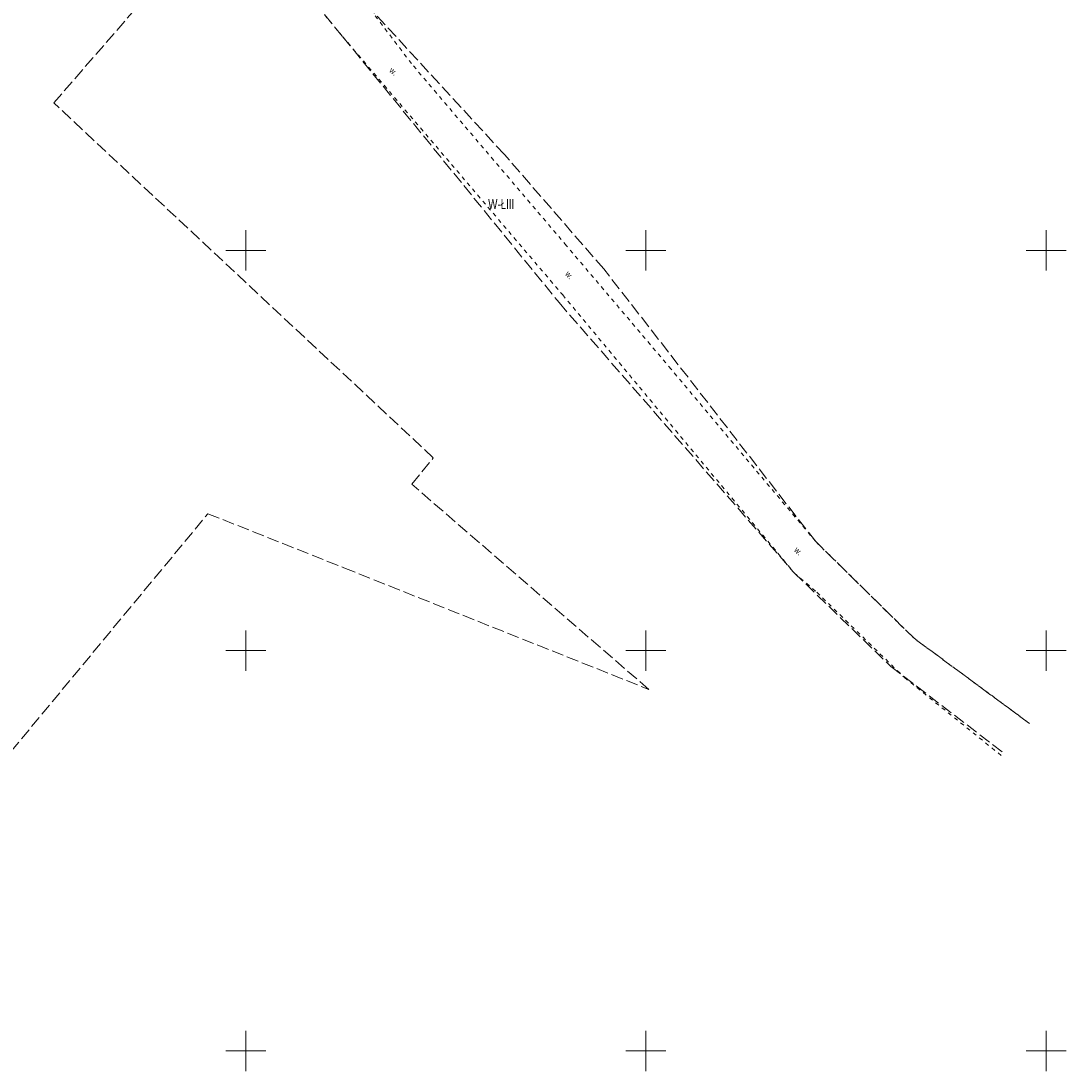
# Model space of a CAD drawing. Header units: millimetres. Extents: x 6552798 to 6553858, y 5859376 to 5860252.
# Tile 24 of 43: x 6553472 to 6553602, y 5859698 to 5859829. Entities that reach past the tile are written whole.
import ezdxf
from ezdxf.enums import TextEntityAlignment as Align

# ---------------------------------------------------------------- set-up
doc = ezdxf.new("R2010")
doc.units = ezdxf.units.MM
for name, pattern in [('1', [0]), ('1_OTWM', [1, 0.5, -0.5]), ('GUK', [2, 1.5, -0.5])]:
    doc.linetypes.add(name, pattern=pattern)
for name, color, linetype, lineweight in [('Kontury', 3, 'GUK', 18), ('Numery_konturow', 3, 'Continuous', 13), ('OTW_E_T_2', 7, 'Continuous', 0), ('OTW_L_3', 7, 'Continuous', 18), ('Podzial_sekcyjny_krzyze', 7, '1', 0)]:
    doc.layers.add(name, color=color, linetype=linetype, lineweight=lineweight)
doc.styles.get("Standard").update_dxf_attribs({"font": 'arial.ttf'})

msp = doc.modelspace()

# ---------------------------------------------------------------- linework, layer by layer
at = {"layer": 'Kontury'}
for p, q in [((6553499.57, 5859841.73), (6553512.1, 5859826.7)), ((6553476.01, 5859818.42), (6553490.23, 5859834.78)), ((6553532.32, 5859811.97), (6553515.19, 5859830.59)), ((6553512.1, 5859826.7), (6553539.15, 5859793.47)), ((6553523.43, 5859774.09), (6553476.01, 5859818.42)), ((6553544.74, 5859797.67), (6553532.32, 5859811.97)), ((6553571.23, 5859763.62), (6553544.74, 5859797.67)), ((6553539.15, 5859793.47), (6553568.53, 5859759.72)), ((6553520.75, 5859770.79), (6553523.43, 5859774.09)), ((6553550.36, 5859745.16), (6553520.75, 5859770.79)), ((6553455.38, 5859718.95), (6553495.27, 5859767.11)), ((6553495.27, 5859767.11), (6553512.27, 5859760.34)), ((6553583.51, 5859751.55), (6553571.23, 5859763.62)), ((6553512.27, 5859760.34), (6553550.36, 5859745.16)), ((6553568.53, 5859759.72), (6553580.62, 5859748.02)), ((6553597.95, 5859740.9), (6553583.51, 5859751.55)), ((6553580.62, 5859748.02), (6553594.84, 5859737.12))]:
    msp.add_line(p, q, dxfattribs=at)
at = {"layer": 'OTW_L_3', "linetype": '1_OTWM'}
for p, q in [((6553499.57, 5859841.73), (6553512.1, 5859826.7)), ((6553520.702, 5859823.323), (6553515.19, 5859830.59)), ((6553512.1, 5859826.7), (6553539.612, 5859794.426)), ((6553540.078, 5859800.58), (6553520.702, 5859823.323)), ((6553553.145, 5859785.167), (6553540.078, 5859800.58)), ((6553539.612, 5859794.426), (6553568.53, 5859759.72)), ((6553571.228, 5859763.623), (6553553.145, 5859785.167)), ((6553571.228, 5859763.623), (6553583.511, 5859751.55)), ((6553568.53, 5859759.72), (6553571.37, 5859757.29)), ((6553571.37, 5859757.29), (6553582.313, 5859746.636)), ((6553583.511, 5859751.55), (6553597.955, 5859740.898)), ((6553582.313, 5859746.636), (6553594.498, 5859736.836))]:
    msp.add_line(p, q, dxfattribs=at)
at = {"layer": 'Podzial_sekcyjny_krzyze'}
for p, q in [((6553500, 5859797.5), (6553500, 5859802.5)), ((6553550, 5859797.5), (6553550, 5859802.5)), ((6553600, 5859797.5), (6553600, 5859802.5)), ((6553497.5, 5859800), (6553502.5, 5859800)), ((6553547.5, 5859800), (6553552.5, 5859800)), ((6553597.5, 5859800), (6553602.5, 5859800)), ((6553500, 5859747.5), (6553500, 5859752.5)), ((6553550, 5859747.5), (6553550, 5859752.5)), ((6553600, 5859747.5), (6553600, 5859752.5)), ((6553497.5, 5859750), (6553502.5, 5859750)), ((6553547.5, 5859750), (6553552.5, 5859750)), ((6553597.5, 5859750), (6553602.5, 5859750)), ((6553500, 5859697.5), (6553500, 5859702.5)), ((6553550, 5859697.5), (6553550, 5859702.5)), ((6553600, 5859697.5), (6553600, 5859702.5)), ((6553497.5, 5859700), (6553502.5, 5859700)), ((6553547.5, 5859700), (6553552.5, 5859700)), ((6553597.5, 5859700), (6553602.5, 5859700))]:
    msp.add_line(p, q, dxfattribs=at)

# ---------------------------------------------------------------- texts
at = {"layer": 'Numery_konturow', "width": 0.7}
msp.add_text('W-ŁIII', height=1.25, dxfattribs=at).set_placement((6553533.555, 5859806.409), align=Align.TOP_RIGHT)
at = {"layer": 'OTW_E_T_2', "lineweight": 9, "width": 0.7}
for rotation, p in [(321.88173, (6553518.453, 5859822.346)), (311.42367, (6553540.432, 5859796.905)), (315, (6553569.046, 5859762.422))]:
    msp.add_text('w.', height=0.75, rotation=rotation, dxfattribs=at).set_placement(p, align=Align.MIDDLE)

doc.saveas('drawing.dxf')
